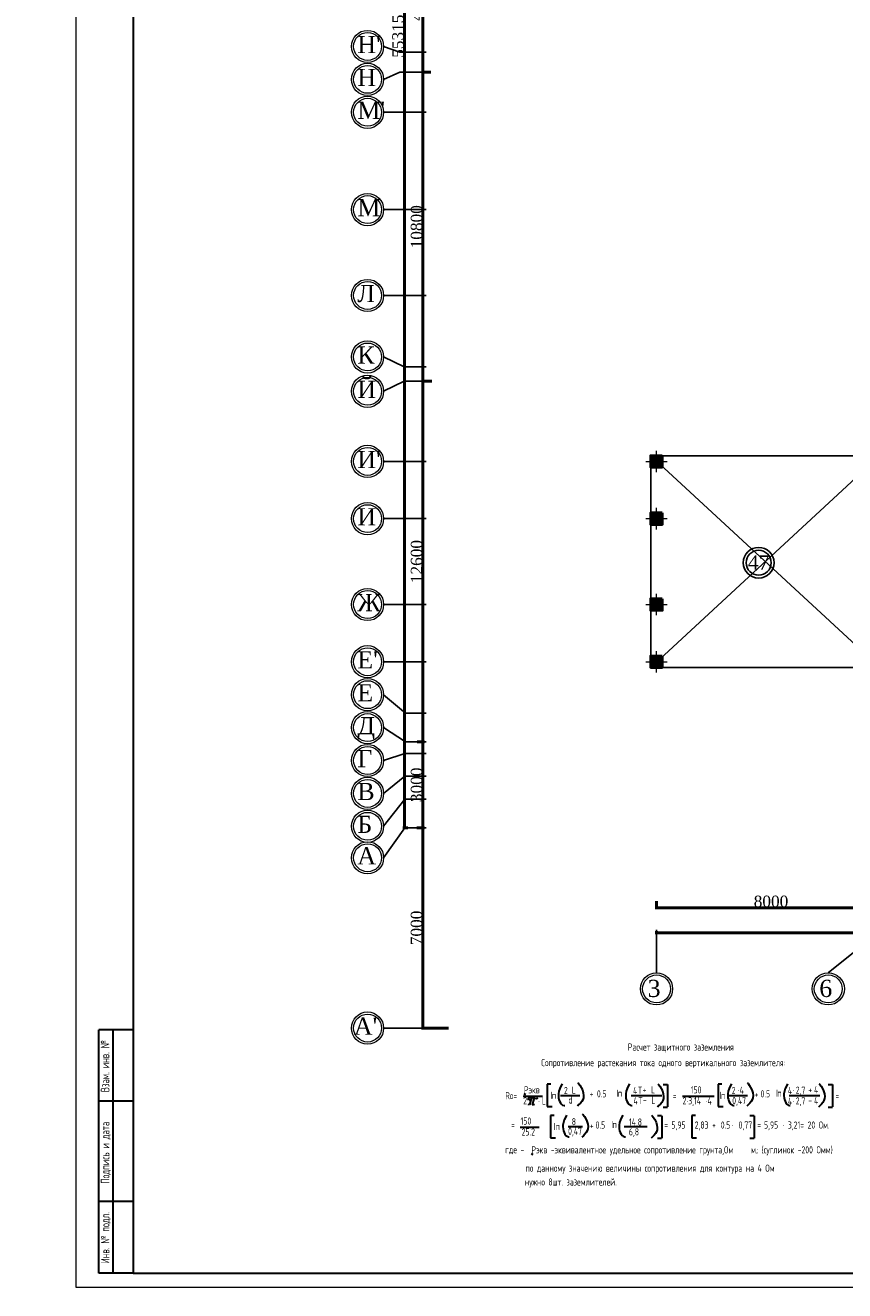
# Model space of a CAD drawing. Header units: millimetres. Extents: x 42471 to 951304, y -405702 to -322821.
# Tile 2 of 37: x 113066 to 141699, y -405539 to -361323. Entities that reach past the tile are written whole.
import ezdxf

# ---------------------------------------------------------------- set-up
doc = ezdxf.new("R2010")
doc.units = ezdxf.units.MM
doc.layers.add('kolonn', color=7, linetype='Continuous')
doc.layers.add('os', color=3, linetype='Continuous')
doc.layers.add('STR. Таблицы(Tables).0', color=7, linetype='Continuous', lineweight=20)
doc.layers.add('ЭМ', color=240, linetype='Continuous', lineweight=20)
doc.styles.add('COMPLEX', font='isocpeur.ttf')
doc.styles.add('SPDS', font='spds.shx', dxfattribs={"width": 0.8, "height": 250})
doc.styles.get("Standard").update_dxf_attribs({"font": 'times.ttf'})
doc.dimstyles.new('ISO-25', dxfattribs={"dimtxt": 350, "dimasz": 100, "dimexe": 50, "dimexo": 50, "dimgap": 10, "dimtad": 1, "dimdec": 0, "dimtxsty": 'Standard', "dimblk": 'ARCHTICK', "dimcen": 20, "dimclrd": 1, "dimclre": 1, "dimadec": 0, "dimazin": 0, "dimtfac": 1, "dimtdec": 0, "dimtmove": 0, "dimatfit": 3, "dimldrblk": 'ARCHTICK', "dimfxl": 1, "dimarcsym": 0})

# ---------------------------------------------------------------- blocks, each defined once
blk = doc.blocks.new('ghsdd')
at = {"ltscale": 50}
h = blk.add_hatch(color=256, dxfattribs=at)
h.paths.add_polyline_path([(0, 200), (-200, 200), (-200, 0), (0, 0)])
h.paths.add_polyline_path([(200, 0), (200, 200), (0, 200), (0, 0)])
h.paths.add_polyline_path([(0, 0), (-200, 0), (-200, -200), (0, -200)])
h.paths.add_polyline_path([(0, 0), (0, -200), (200, -200), (200, 0)])
at = {"lineweight": 0}
for p, q in [((0, -374), (0, 374)), ((-374, 0), (374, 0))]:
    blk.add_line(p, q, dxfattribs=at)
at = {"lineweight": 50, "ltscale": 50}
blk.add_lwpolyline([(200, 200), (200, -200), (-200, -200), (-200, 200), (200, 200)], dxfattribs=at)
blk = doc.blocks.new('1231234431252433')
at = {"layer": 'ЭМ', "color": 0, "lineweight": 30, "ltscale": 0.5}
for p, q in [((289242, 196022), (288042, 196022)), ((288042, 187522), (288042, 196022)), ((288542, 187522), (288542, 196022)), ((289242, 193522), (288042, 193522)), ((289242, 190022), (288042, 190022)), ((289242, 187522), (288042, 187522))]:
    blk.add_line(p, q, dxfattribs=at)
at = {"layer": 'ЭМ', "color": 0, "lineweight": 20, "ltscale": 0.5}
blk.add_lwpolyline([(287242, 187022), (413342, 187022), (413342, 269622), (287242, 269622)], close=True, dxfattribs=at)
at = {"layer": 'ЭМ', "color": 0, "lineweight": 30, "ltscale": 0.5}
blk.add_lwpolyline([(289242, 187522), (412842, 187522), (412842, 269122), (289242, 269122)], close=True, dxfattribs=at)
at = {"layer": 'ЭМ', "color": 0, "lineweight": 25, "ltscale": 100, "char_height": 300, "attachment_point": 2, "rotation": 90, "style": 'SPDS'}
for s, insert, width in [('Взам. инв. №', (288114, 194750), 3195.67), ('Подпись и дата', (288117, 191724), 4339.48), ('Инв. № подл.', (288117, 188754), 4141.5)]:
    blk.add_mtext(s, dxfattribs=dict(at, insert=insert, width=width))
blk = doc.blocks.new('_ArchTick')
at = {"color": 0, "linetype": 'ByBlock', "const_width": 0.15}
blk.add_lwpolyline([(-0.5, -0.5), (0.5, 0.5)], dxfattribs=at)
blk = doc.blocks.new('*D1734')
at = {"color": 1, "lineweight": -2, "transparency": 16777216}
for p, q in [((138549, 27470), (138797, 27470)), ((138747, 24470), (138747, 27470)), ((138539, 24470), (138797, 24470))]:
    blk.add_line(p, q, dxfattribs=at)
at = {"layer": 'Defpoints', "color": 0, "lineweight": 50, "transparency": 16777216}
for p in [(138499, 27470), (138747, 27470), (138489, 24470)]:
    blk.add_point(p, dxfattribs=at)
at = {"color": 1, "lineweight": -2, "transparency": 16777216, "xscale": 100, "yscale": 100, "zscale": 100}
for p, rotation in [((138747, 27470), 90), ((138747, 24470), 270)]:
    blk.add_blockref('_ArchTick', p, dxfattribs=dict(at, rotation=rotation))
at = {"color": 0, "transparency": 16777216, "insert": (138527, 25970), "char_height": 400, "attachment_point": 5, "rotation": 90}
blk.add_mtext('3000', dxfattribs=at)
blk = doc.blocks.new('*D1735')
at = {"color": 1, "lineweight": -2, "transparency": 16777216}
for p, q in [((139056, 40070), (138697, 40070)), ((138747, 27470), (138747, 40070)), ((138549, 27470), (138797, 27470))]:
    blk.add_line(p, q, dxfattribs=at)
at = {"layer": 'Defpoints', "color": 0, "lineweight": 50, "transparency": 16777216}
for p in [(138747, 40070), (139106, 40070), (138499, 27470)]:
    blk.add_point(p, dxfattribs=at)
at = {"color": 1, "lineweight": -2, "transparency": 16777216, "xscale": 100, "yscale": 100, "zscale": 100}
for p, rotation in [((138747, 40070), 90), ((138747, 27470), 270)]:
    blk.add_blockref('_ArchTick', p, dxfattribs=dict(at, rotation=rotation))
at = {"color": 0, "transparency": 16777216, "insert": (138527, 33770), "char_height": 400, "attachment_point": 5, "rotation": 90}
blk.add_mtext('12600', dxfattribs=at)
blk = doc.blocks.new('*D1696')
at = {"color": 1, "lineweight": -2, "transparency": 16777216}
for p, q in [((139025, 50870), (138697, 50870)), ((138747, 40070), (138747, 50870)), ((139056, 40070), (138697, 40070))]:
    blk.add_line(p, q, dxfattribs=at)
at = {"layer": 'Defpoints', "color": 0, "lineweight": 50, "transparency": 16777216}
for p in [(138747, 50870), (139075, 50870), (139106, 40070)]:
    blk.add_point(p, dxfattribs=at)
at = {"color": 1, "lineweight": -2, "transparency": 16777216, "xscale": 100, "yscale": 100, "zscale": 100}
for p, rotation in [((138747, 50870), 90), ((138747, 40070), 270)]:
    blk.add_blockref('_ArchTick', p, dxfattribs=dict(at, rotation=rotation))
at = {"color": 0, "transparency": 16777216, "insert": (138527, 45470), "char_height": 400, "attachment_point": 5, "rotation": 90}
blk.add_mtext('10800', dxfattribs=at)
blk = doc.blocks.new('*D1697')
at = {"color": 1, "lineweight": -2, "transparency": 16777216}
for p, q in [((139094, 55670), (138697, 55670)), ((138747, 50870), (138747, 55670)), ((139025, 50870), (138697, 50870))]:
    blk.add_line(p, q, dxfattribs=at)
at = {"layer": 'Defpoints', "color": 0, "lineweight": 50, "transparency": 16777216}
for p in [(138747, 55670), (139144, 55670), (139075, 50870)]:
    blk.add_point(p, dxfattribs=at)
at = {"color": 1, "lineweight": -2, "transparency": 16777216, "xscale": 100, "yscale": 100, "zscale": 100}
for p, rotation in [((138747, 55670), 90), ((138747, 50870), 270)]:
    blk.add_blockref('_ArchTick', p, dxfattribs=dict(at, rotation=rotation))
at = {"color": 0, "transparency": 16777216, "insert": (138527, 53270), "char_height": 400, "attachment_point": 5, "rotation": 90}
blk.add_mtext('4800', dxfattribs=at)
blk = doc.blocks.new('*D1730')
at = {"color": 1, "lineweight": -2, "transparency": 16777216}
for p, q in [((138068, 79785), (138048, 79785)), ((138098, 79785), (138098, 24470)), ((138219, 24470), (138048, 24470))]:
    blk.add_line(p, q, dxfattribs=at)
at = {"layer": 'Defpoints', "color": 0, "lineweight": 50, "transparency": 16777216}
for p in [(138118, 79785), (138098, 24470), (138269, 24470)]:
    blk.add_point(p, dxfattribs=at)
at = {"color": 1, "lineweight": -2, "transparency": 16777216, "xscale": 100, "yscale": 100, "zscale": 100}
for p, rotation in [((138098, 79785), 90), ((138098, 24470), 270)]:
    blk.add_blockref('_ArchTick', p, dxfattribs=dict(at, rotation=rotation))
at = {"color": 0, "transparency": 16777216, "insert": (137878, 52128), "char_height": 400, "attachment_point": 5, "rotation": 90}
blk.add_mtext('55315', dxfattribs=at)
blk = doc.blocks.new('*D1731')
at = {"color": 1, "lineweight": -2, "transparency": 16777216}
for p, q in [((146911, 21908), (146911, 21625)), ((146911, 21675), (154911, 21675)), ((154911, 21908), (154911, 21625))]:
    blk.add_line(p, q, dxfattribs=at)
at = {"layer": 'Defpoints', "color": 0, "lineweight": 50, "transparency": 16777216}
for p in [(146911, 21958), (154911, 21958), (154911, 21675)]:
    blk.add_point(p, dxfattribs=at)
at = {"color": 1, "lineweight": -2, "transparency": 16777216, "xscale": 100, "yscale": 100, "zscale": 100, "rotation": 180}
blk.add_blockref('_ArchTick', (146911, 21675), dxfattribs=at)
at = {"color": 1, "lineweight": -2, "transparency": 16777216, "xscale": 100, "yscale": 100, "zscale": 100}
blk.add_blockref('_ArchTick', (154911, 21675), dxfattribs=at)
at = {"color": 0, "transparency": 16777216, "insert": (150911, 21895), "char_height": 400, "attachment_point": 5}
blk.add_mtext('8000', dxfattribs=at)
blk = doc.blocks.new('*D1706')
at = {"color": 1, "lineweight": -2, "transparency": 16777216}
for p, q in [((146911, 20853), (146911, 20750)), ((222511, 20800), (146911, 20800)), ((222511, 20853), (222511, 20750))]:
    blk.add_line(p, q, dxfattribs=at)
at = {"layer": 'Defpoints', "color": 0, "lineweight": 50, "transparency": 16777216}
for p in [(146911, 20903), (146911, 20800), (222511, 20903)]:
    blk.add_point(p, dxfattribs=at)
at = {"color": 1, "lineweight": -2, "transparency": 16777216, "xscale": 100, "yscale": 100, "zscale": 100, "rotation": 180}
blk.add_blockref('_ArchTick', (146911, 20800), dxfattribs=at)
at = {"color": 1, "lineweight": -2, "transparency": 16777216, "xscale": 100, "yscale": 100, "zscale": 100}
blk.add_blockref('_ArchTick', (222511, 20800), dxfattribs=at)
at = {"color": 0, "transparency": 16777216, "insert": (184711, 21023), "char_height": 400, "attachment_point": 5}
blk.add_mtext('75600', dxfattribs=at)
blk = doc.blocks.new('*D1707')
at = {"color": 1, "lineweight": -2, "transparency": 16777216}
for p, q in [((138539, 24470), (138797, 24470)), ((138747, 24470), (138747, 17470)), ((139639, 17470), (138697, 17470))]:
    blk.add_line(p, q, dxfattribs=at)
at = {"layer": 'Defpoints', "color": 0, "lineweight": 50, "transparency": 16777216}
for p in [(138489, 24470), (138747, 17470), (139689, 17470)]:
    blk.add_point(p, dxfattribs=at)
at = {"color": 1, "lineweight": -2, "transparency": 16777216, "xscale": 100, "yscale": 100, "zscale": 100}
for p, rotation in [((138747, 24470), 90), ((138747, 17470), 270)]:
    blk.add_blockref('_ArchTick', p, dxfattribs=dict(at, rotation=rotation))
at = {"color": 0, "transparency": 16777216, "insert": (138525, 20970), "char_height": 400, "attachment_point": 5, "rotation": 90}
blk.add_mtext('7000', dxfattribs=at)
blk = doc.blocks.new('124343576765846544')
at = {"lineweight": 25, "insert": (523109, 459232), "char_height": 243.53, "width": 2498.43, "attachment_point": 1, "line_spacing_factor": 1.104144, "style": 'COMPLEX'}
blk.add_mtext('\\pi981.33019;ООО \\P\\pi348.14792;MAX ACTIVE \\P\\pi453.55158;{\\H0.84862x;Toshkent. sh}', dxfattribs=at)
blk = doc.blocks.new('312453246243562654123')
at = {"layer": 'os', "color": 0}
for p, q in [((138861, 51570.4), (137941, 51570.4)), ((138861, 50870.4), (137941, 50870.4)), ((138861, 49470.4), (137375.1, 49470.4)), ((138861, 46070.4), (137375.1, 46070.4)), ((138861, 43070.4), (137375.1, 43070.4)), ((138861, 40570.4), (138095.8, 40570.4)), ((138861, 40070.4), (138095.8, 40070.4)), ((138861, 37270.4), (137375.1, 37270.4)), ((138861, 35270.4), (137375.1, 35270.4)), ((138861, 32270.4), (137375.1, 32270.4)), ((138861, 30270.4), (137375.1, 30270.4)), ((138861, 28470.4), (138137.8, 28470.4)), ((138861, 27470.4), (138137.8, 27470.4)), ((138861, 27070.4), (138118, 27070.4)), ((138861, 26270.4), (138118, 26270.4)), ((138861, 25470.4), (138118, 25470.4)), ((138861, 24470.4), (138118, 24470.4)), ((146910.9, 20902.9), (146910.9, 19402.9)), ((138861, 17470.4), (137375.1, 17470.4))]:
    blk.add_line(p, q, dxfattribs=at)
for points in [[(137941, 51570.4), (137375.1, 51770.4)], [(137375.1, 50620.4), (137941, 50870.4)], [(138095.8, 40570.4), (137375.1, 40920.4)], [(137375.1, 39720.4), (138095.8, 40070.4)], [(137375.1, 29120.4), (138137.8, 28470.4)], [(138137.8, 27470.4), (137375.1, 27970.4)], [(138118, 27070.4), (137375.1, 26820.4)], [(137375.1, 25670.4), (138118, 26270.4)], [(138118, 25470.4), (137375.1, 24520.4)], [(137375.1, 23420.4), (138118, 24470.4)], [(152910.9, 19402.9), (153910.9, 20200.4)]]:
    blk.add_lwpolyline(points, dxfattribs=at)
at = {"layer": 'os', "color": 0, "lineweight": 0}
for centre, radius in [((136812.6, 51770.4), 562.5), ((136812.6, 51770.4), 487.5), ((136812.6, 50620.4), 562.5), ((136812.6, 50620.4), 487.5), ((136812.6, 49470.4), 562.5), ((136812.6, 49470.4), 487.5), ((136812.6, 46070.4), 562.5), ((136812.6, 46070.4), 487.5), ((136812.6, 43070.4), 562.5), ((136812.6, 43070.4), 487.5), ((136812.6, 40920.4), 562.5), ((136812.6, 40920.4), 487.5), ((136812.6, 39720.4), 562.5), ((136812.6, 39720.4), 487.5), ((136812.6, 37270.4), 562.5), ((136812.6, 37270.4), 487.5), ((136812.6, 35270.4), 562.5), ((136812.6, 35270.4), 487.5), ((136812.6, 32270.4), 562.5), ((136812.6, 32270.4), 487.5), ((136812.6, 30270.4), 562.5), ((136812.6, 30270.4), 487.5), ((136812.6, 29120.4), 562.5), ((136812.6, 29120.4), 487.5), ((136812.6, 27970.4), 562.5), ((136812.6, 27970.4), 487.5), ((136812.6, 26820.4), 562.5), ((136812.6, 26820.4), 487.5), ((136812.6, 25670.4), 562.5), ((136812.6, 25670.4), 487.5), ((136812.6, 24520.4), 562.5), ((136812.6, 24520.4), 487.5), ((136812.6, 23420.4), 562.5), ((136812.6, 23420.4), 487.5), ((146910.9, 18840.4), 562.5), ((146910.9, 18840.4), 487.5), ((152910.9, 18840.4), 562.5), ((152910.9, 18840.4), 487.5), ((136812.6, 17470.4), 562.5), ((136812.6, 17470.4), 487.5)]:
    blk.add_circle(centre, radius, dxfattribs=at)
at = {"ltscale": 50}
for s, p in [("Н'", (136454.5, 51536.8)), ('Н', (136454.5, 50386.8)), ("М'", (136454.5, 49236.8)), ('М', (136454.5, 45836.8)), ('Л', (136454.5, 42836.8)), ('К', (136454.5, 40686.8)), ('Й', (136454.5, 39486.8)), ("И'", (136454.5, 37036.8)), ('И', (136454.5, 35036.8)), ('Ж', (136454.5, 32036.8)), ("Е'", (136454.5, 30036.8)), ('Е', (136454.5, 28886.8)), ('Д', (136454.5, 27736.8)), ('Г', (136454.5, 26586.8)), ('В', (136454.5, 25436.8)), ('Б', (136454.5, 24286.8)), ('A', (136454.5, 23186.8)), ('3', (146598.4, 18556.8)), ('6', (152598.4, 18556.8)), ("A'", (136332.7, 17236.8))]:
    blk.add_text(s, height=600, dxfattribs=at).set_placement(p)
for base, p1, p2, picture, middle in [((138098.1, 24470.4), (138118, 79785.4), (138269.5, 24470.4), '*D1730', (137878.1, 52127.9)), ((138747.3, 27470.4), (138489.5, 24470.4), (138499.4, 27470.4), '*D1734', (138527.3, 25970.4))]:
    dim = blk.add_linear_dim(base=base, p1=p1, p2=p2, angle=90, dimstyle='ISO-25')
    dim.commit()
    dim.dimension.update_dxf_attribs({"geometry": picture, "text_midpoint": middle})
for base, p1, p2, picture, middle in [((138747.3, 55670.4), (139074.9, 50870.4), (139144.3, 55670.4), '*D1697', (138527.3, 53270.4)), ((138747.3, 50870.4), (139105.8, 40070.4), (139074.9, 50870.4), '*D1696', (138527.3, 45470.4)), ((138747.3, 40070.4), (138499.4, 27470.4), (139105.8, 40070.4), '*D1735', (138527.3, 33770.4)), ((138747.3, 17470.4), (138489.5, 24470.4), (139688.5, 17470.4), '*D1707', (138524.7, 20970.4))]:
    dim = blk.add_linear_dim(base=base, p1=p1, p2=p2, angle=90, dimstyle='ISO-25', override={"dimtmove": 1})
    dim.commit()
    dim.dimension.update_dxf_attribs({"geometry": picture, "text_midpoint": middle})
for base, p1, p2, picture, middle in [((154910.9, 21675.1), (146910.9, 21958.3), (154910.9, 21958.3), '*D1731', (150910.9, 21895.1)), ((146910.9, 20800.4), (222510.9, 20902.9), (146910.9, 20902.9), '*D1706', (184710.9, 21023))]:
    dim = blk.add_linear_dim(base=base, p1=p1, p2=p2, dimstyle='ISO-25')
    dim.commit()
    dim.dimension.update_dxf_attribs({"geometry": picture, "text_midpoint": middle})

msp = doc.modelspace()

# ---------------------------------------------------------------- linework, layer by layer
at = {"color": 1}
for p, q in [((134923.907, -383762.306), (142923.907, -376362.306)), ((142923.907, -383762.306), (134923.907, -376362.306))]:
    msp.add_line(p, q, dxfattribs=at)
msp.add_lwpolyline([(142923.907, -376362.306), (134923.907, -376362.306), (134923.907, -383762.306), (142923.907, -383762.306)], dxfattribs=at)
for radius in [537.019, 437.019]:
    msp.add_circle((138692.762, -380101.986), radius, dxfattribs=at)
at = {"layer": 'STR. Таблицы(Tables).0', "color": 7, "lineweight": 30, "ltscale": 50}
for p, q in [((131433.559, -398323.27), (131301.572, -398323.27)), ((131301.572, -398323.27), (131301.572, -399106.05)), ((135360.661, -398332.122), (135510.2, -398332.122)), ((135512.626, -398335.223), (135512.626, -399118.004)), ((137408.776, -398323.27), (137276.788, -398323.27)), ((137276.788, -398323.27), (137276.788, -399106.05)), ((141121.932, -398332.397), (141271.472, -398332.397)), ((141273.898, -398335.499), (141273.898, -399118.279)), ((130467.853, -398736.838), (131137.92, -398736.838)), ((130527.886, -398646.358), (130493.841, -398701.638)), ((130636.407, -398818.576), (130676.834, -398771.8)), ((130657.685, -398884.487), (130636.407, -398818.576)), ((130676.834, -398771.8), (130932.177, -398820.702)), ((130744.928, -398818.576), (130683.219, -399043.947)), ((130932.177, -398820.702), (130978.989, -398799.441)), ((131768.456, -398715.649), (132438.523, -398715.649)), ((134232.073, -398715.649), (134902.141, -398715.649)), ((134902.481, -398718.383), (135305.963, -398718.383)), ((136036.818, -398736.838), (136706.885, -398736.838)), ((136703.066, -398736.969), (137134.811, -398736.969)), ((137632.612, -398715.649), (138302.68, -398715.649)), ((139758.911, -398715.649), (140428.979, -398715.649)), ((140429.32, -398718.383), (140832.802, -398718.383)), ((130683.219, -399043.947), (130638.533, -399031.19)), ((130708.753, -398846.217), (130657.685, -398884.487)), ((130832.167, -398829.207), (130774.717, -399043.947)), ((130774.717, -399043.947), (130855.575, -399024.813)), ((131301.572, -399106.05), (131471.877, -399106.05)), ((135360.661, -399121.066), (135510.2, -399121.066)), ((137276.788, -399106.05), (137447.094, -399106.05)), ((141121.932, -399121.342), (141271.472, -399121.342)), ((131549.374, -399413.401), (131417.386, -399413.401)), ((131417.386, -399413.401), (131417.386, -400196.181)), ((135151.735, -399422.252), (135301.275, -399422.252)), ((135303.7, -399425.354), (135303.7, -400208.134)), ((136487.257, -399413.401), (136355.27, -399413.401)), ((136355.27, -399413.401), (136355.27, -400196.181)), ((138388.416, -399422.252), (138537.956, -399422.252)), ((138540.381, -399425.354), (138540.381, -400208.134)), ((130352.817, -399826.969), (131022.884, -399826.969)), ((132032.696, -399805.78), (132540.758, -399805.78)), ((133996.99, -399805.78), (134801.992, -399805.78)), ((131417.386, -400196.181), (131587.692, -400196.181)), ((135151.735, -400211.197), (135301.275, -400211.197)), ((136355.27, -400196.181), (136525.575, -400196.181)), ((138388.416, -400211.197), (138537.956, -400211.197)), ((130791.567, -400742.901), (130757.522, -400798.181))]:
    msp.add_line(p, q, dxfattribs=at)
at = {"layer": 'STR. Таблицы(Tables).0', "color": 7, "lineweight": 30, "ltscale": 50, "end_tangent": (0.950470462, 0.310814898)}
for points in [[(131823.425, -398315.446), (131693.835, -398663.882), (131894.109, -399071.174), (131915.315, -399073.528)], [(134177.864, -398315.446), (134048.275, -398663.882), (134248.549, -399071.174), (134269.755, -399073.528)], [(137744.229, -398315.446), (137614.64, -398663.882), (137814.914, -399071.174), (137836.12, -399073.528)], [(139704.702, -398315.446), (139575.113, -398663.882), (139775.387, -399071.174), (139796.593, -399073.528)], [(131982.308, -399405.577), (131852.719, -399754.012), (132052.992, -400161.305), (132074.198, -400163.659)], [(133942.781, -399405.577), (133813.192, -399754.012), (134013.466, -400161.305), (134034.672, -400163.659)]]:
    msp.add_spline(points, degree=3, dxfattribs=at)
at = {"layer": 'STR. Таблицы(Tables).0', "color": 7, "lineweight": 30, "ltscale": 50}
for points in [[(132367.504, -398279.406), (132398.069, -398275.937), (132707.689, -398763.771), (132503.609, -398951.754), (132356.427, -399087.326)], [(135163.809, -398312.709), (135194.374, -398309.24), (135503.994, -398797.074), (135299.914, -398985.057), (135152.732, -399120.629)], [(138288.309, -398279.406), (138318.874, -398275.937), (138628.493, -398763.771), (138424.413, -398951.754), (138277.232, -399087.326)], [(140795.489, -398312.709), (140826.054, -398309.24), (141135.674, -398797.074), (140931.594, -398985.057), (140784.412, -399120.629)], [(132526.388, -399369.537), (132556.953, -399366.068), (132866.572, -399853.902), (132662.492, -400041.885), (132515.311, -400177.457)], [(134943.276, -399402.84), (134973.841, -399399.371), (135283.461, -399887.205), (135079.381, -400075.188), (134932.199, -400210.76)]]:
    msp.add_open_spline(points, degree=3, knots=[52.163797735, 52.163797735, 52.163797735, 52.163797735, 279.891614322, 868.962595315, 868.962595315, 868.962595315, 868.962595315], dxfattribs=at)

# ---------------------------------------------------------------- block references
at = {"lineweight": 50}
for name, p in [('1231234431252433', (-172411.212, -592443.46)), ('124343576765846544', (-443006.61, -862835.63)), ('124343576765846544', (-421006.61, -862835.63))]:
    msp.add_blockref(name, p, dxfattribs=at)
at = {"color": 1, "lineweight": 50}
msp.add_blockref('312453246243562654123', (-11786.972, -413832.699), dxfattribs=at)
at = {"layer": 'kolonn'}
for p in [(135123.907, -376562.306), (135123.907, -378562.306), (135123.907, -381562.306), (135123.907, -383562.306)]:
    msp.add_blockref('ghsdd', p, dxfattribs=at)

# ---------------------------------------------------------------- texts
at = {"color": 1}
msp.add_text('47', height=500, dxfattribs=at).set_placement((138313.253, -380341.526))
at = {"layer": 'STR. Таблицы(Tables).0', "color": 7, "lineweight": 30, "ltscale": 50, "style": 'SPDS', "width": 0.8}
for s, p in [('Расчет защитного заземления ', (134120.495, -397149.977)), ('Сопротивление растекания тока одного вертикального заземлителя:', (131094.893, -397694.802)), ('Rо=', (129836.981, -398848.363)), ('2', (130464.695, -399026.227)), ('Рэкв', (130488.605, -398645.662)), ('L', (131118.734, -399037.052)), ('I', (131425.286, -398837.102)), ('п', (131467.344, -398836.199)), ('2', (131888.168, -398666.849)), ('d', (132042.349, -398999.383)), ('L', (132162.515, -398658.01)), ('+ 0.5', (132784.367, -398784.884)), ('I', (133726.294, -398765.902)), ('п', (133768.352, -398764.999)), ('4', (134304.32, -398666.849)), ('4', (134317.651, -399029.846)), ('T', (134472.014, -398658.01)), ('T', (134485.345, -399021.007)), ('+', (134637.462, -398635.024)), ('L', (134932.154, -398648.02)), ('L', (134945.486, -399011.017)), ('=', (135689.895, -398848.363)), ('2', (136033.66, -399026.227)), ('3,14', (136230.858, -399028.44)), ('150', (136320.283, -398645.662)), ('4', (136906.058, -399037.052)), ('I', (137335.099, -398837.102)), ('п', (137377.157, -398836.199)), ('2', (137752.325, -398666.849)), ('0,47', (137768.804, -399022.312)), ('.', (137965.228, -398566.993)), ('4', (138026.672, -398658.01)), ('+ ', (138554.83, -398802.492)), (' 0.5', (138634.129, -398784.884)), ('I', (139302.924, -398765.902)), ('п', (139344.982, -398764.999)), ('4', (139715.43, -398666.849)), ('4', (139715.43, -399041.292)), ('.', (139877.358, -398566.993)), ('2,7', (139987.966, -398658.01)), ('2,7', (139987.966, -399032.453)), ('+', (140428.957, -398635.024)), ('4', (140628.687, -398648.02)), ('4', (140628.687, -399022.463)), ('=', (141375.741, -398848.639)), ('.', (130990.8, -398939.341)), ('-', (134650.793, -398998.021)), ('.', (136182.095, -398939.341)), ('.', (136843.373, -398939.341)), ('.', (139877.358, -398941.436)), ('-', (140428.957, -399009.467)), ('=', (130041.386, -399871.031)), ('150', (130373.569, -399735.792)), ('Iп', (131535.066, -399927.233)), ('8', (132162.336, -399756.979)), ('+ ', (132792.909, -399892.622)), (' 0.5', (132872.208, -399875.015)), ('I', (133541.003, -399856.033)), ('п', (133583.06, -399855.13)), ('14,8', (134158.117, -399770.385)), ('=', (135395.305, -399871.031)), ('5,95', (135644.046, -399875.015)), ('2,83 +', (136458.479, -399875.015)), (' 0.5', (137245.059, -399875.015)), (' 0,77', (137869.214, -399875.015)), ('=', (138644.397, -399871.031)), ('5,95', (138880.33, -399875.015)), (' 3,21= 20 Ом.', (139590.189, -399875.015)), ('25.2', (130411.125, -400116.357)), ('0,47', (132034.016, -400089.514)), ('6,8', (134158.117, -400113.067)), ('.', (137747.631, -399788.498)), ('.', (139524.829, -399788.498)), ('где - ', (129836.967, -400735.339)), ('Рэкв -эквивалентное удельное сопротивление грунта,Ом ', (130752.286, -400742.205)), ('м; (суглинок -200 Омм)', (138427.284, -400742.156)), ('по данному значению величины сопротивления для контура на 4 Ом', (130543.582, -401380.976)), ('нужно 8шт. заземлителей.', (130524.967, -401864.563))]:
    msp.add_text(s, height=250, dxfattribs=at).set_placement(p)

doc.saveas('drawing.dxf')
